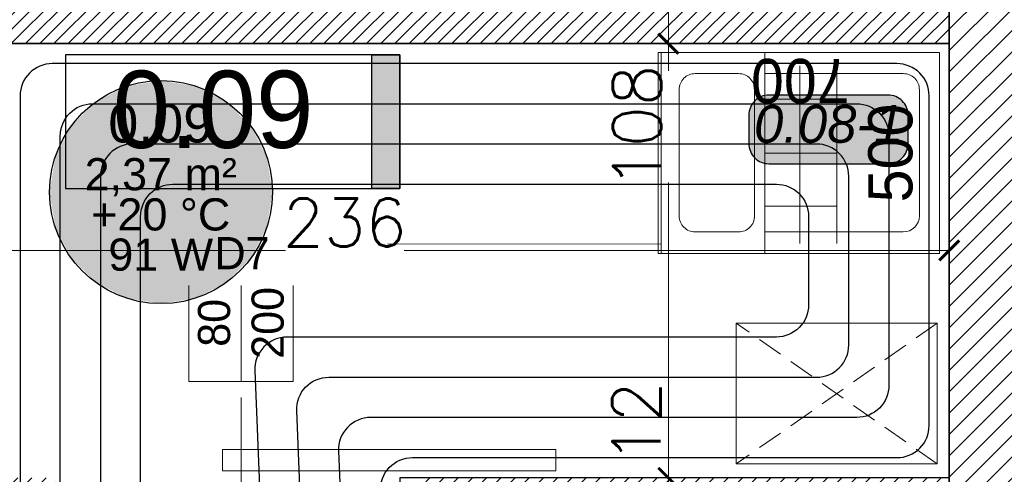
# Model space of a CAD drawing. Header units: millimetres. Extents: x -740 to 33545, y -26688 to 22494.
# Tile 184 of 256: x 11608 to 11853, y 11007 to 11120. Entities that reach past the tile are written whole.
import ezdxf
from ezdxf.enums import TextEntityAlignment as Align

# ---------------------------------------------------------------- set-up
doc = ezdxf.new("R2010")
doc.units = ezdxf.units.MM
doc.header["$MEASUREMENT"] = 0
doc.linetypes.add('DASHED2', pattern=[9.525, 6.35, -3.175])
doc.layers.get('Defpoints').update_dxf_attribs({"color": 252})
for name, color, linetype in [('_I_EKO_PODKLAD 3', 252, 'Continuous'), ('tabelki opis', 252, 'Continuous'), ('TECHNOLOGIA KUCHNI', 252, 'Continuous')]:
    doc.layers.add(name, color=color, linetype=linetype)
for name, color, linetype, lineweight in [('A_istniejące ściany', 252, 'Continuous', 35), ('A_opisy', 252, 'Continuous', 15), ('A_projektowane sciany', 252, 'Continuous', 35), ('A_wyposażenie', 252, 'Continuous', 9), ('l.wypełnien', 252, 'Continuous', 5), ('wymiarowanie', 252, 'Continuous', 9)]:
    doc.layers.add(name, color=color, linetype=linetype, lineweight=lineweight)
for name, color, linetype, lineweight, true_color in [('IS_Floors zone', 7, 'Continuous', 25, 0x008000), ('IS_Room (Automatic)', 7, 'Continuous', 25, 0x000000), ('IS_Strefa podłóg', 7, 'Continuous', 25, 0x008000), ('IS_Wężownica OChP', 7, 'Continuous', 25, 0x800080)]:
    doc.layers.add(name, color=color, linetype=linetype, lineweight=lineweight, true_color=true_color)
doc.styles.add('Arial_____', font='arial.ttf')
doc.styles.add('Arial__I__', font='ariali.ttf')
doc.styles.add('styl2', font='simplex.shx')
doc.dimstyles.new('Skala 1-50', dxfattribs={"dimtxt": 12, "dimasz": 5, "dimexe": 1, "dimexo": 1, "dimgap": 1.5, "dimtad": 1, "dimdec": 1, "dimrnd": 0.5, "dimtxsty": 'styl2', "dimblk": 'ARCHTICK', "dimcen": 5, "dimadec": 0, "dimazin": 0, "dimtfac": 1, "dimtdec": 1, "dimtmove": 1, "dimatfit": 3, "dimldrblk": 'ARCHTICK', "dimfxl": 0, "dimlwd": -1, "dimlwe": -1, "dimarcsym": 0})
doc.dimstyles.new('Wymiary elementów w mm', dxfattribs={"dimscale": 0.5, "dimtxt": 14, "dimasz": 20, "dimexe": 0, "dimexo": 1, "dimgap": 3, "dimtad": 1, "dimdec": 0, "dimlfac": 10, "dimtxsty": 'Standard', "dimblk": 'OBLIQUE', "dimcen": 5, "dimse1": 1, "dimse2": 1, "dimsd1": 1, "dimsd2": 1, "dimclrd": 256, "dimclre": 256, "dimclrt": 252, "dimadec": 0, "dimazin": 0, "dimtfac": 1, "dimtdec": 0, "dimtmove": 0, "dimatfit": 3, "dimldrblk": 'OBLIQUE', "dimfxl": 0, "dimlwd": -1, "dimlwe": -1, "dimarcsym": 0})

# ---------------------------------------------------------------- blocks, each defined once
blk = doc.blocks.new('_ArchTick')
at = {"color": 0, "linetype": 'ByBlock', "const_width": 0.15}
blk.add_lwpolyline([(-0.5, -0.5), (0.5, 0.5)], dxfattribs=at)
blk = doc.blocks.new('*D1363')
at = {"layer": 'Defpoints', "color": 0}
for p in [(11773.56, 11114.32), (11769.27, 11006.32), (11774.04, 11006.32)]:
    blk.add_point(p, dxfattribs=at)
at = {"layer": 'wymiarowanie', "color": 0}
for p, q in [((11772.56, 11114.32), (11768.27, 11114.32)), ((11769.27, 11114.32), (11769.27, 11107.56)), ((11769.27, 11006.32), (11769.27, 11079.75)), ((11773.04, 11006.32), (11768.27, 11006.32))]:
    blk.add_line(p, q, dxfattribs=at)
at = {"layer": 'wymiarowanie', "color": 0, "xscale": 5, "yscale": 5, "zscale": 5}
for p, rotation in [((11769.27, 11114.32), 90), ((11769.27, 11006.32), 270)]:
    blk.add_blockref('_ArchTick', p, dxfattribs=dict(at, rotation=rotation))
at = {"layer": 'wymiarowanie', "color": 0, "insert": (11761.47, 11093.66), "char_height": 12, "attachment_point": 5, "rotation": 90, "style": 'styl2'}
blk.add_mtext('108', dxfattribs=at)
blk = doc.blocks.new('*D1252')
at = {"layer": 'Defpoints', "color": 0}
for p in [(50, 5.49), (0, 0.31), (50, 0.31)]:
    blk.add_point(p, dxfattribs=at)
at = {"layer": '_I_EKO_PODKLAD 3', "color": 252, "ltscale": 0.6, "insert": (25, 12.5), "char_height": 11, "attachment_point": 5}
blk.add_mtext('500', dxfattribs=at)
blk = doc.blocks.new('_Oblique')
at = {"color": 0, "linetype": 'ByBlock', "lineweight": -2}
blk.add_line((-0.5, -0.5), (0.5, 0.5), dxfattribs=at)
blk = doc.blocks.new('*D1253')
at = {"layer": 'Defpoints', "color": 0}
for p in [(50, 69.96), (50, 69.96), (66.59, 0)]:
    blk.add_point(p, dxfattribs=at)
at = {"layer": '_I_EKO_PODKLAD 3', "color": 252, "ltscale": 0.6, "insert": (43, 34.98), "char_height": 11, "attachment_point": 5, "rotation": 90}
blk.add_mtext('700', dxfattribs=at)
blk = doc.blocks.new('*D2197')
at = {"layer": 'Defpoints', "color": 0}
for p in [(11784.54, 11006.32), (11769.27, 10994.32), (11784.54, 10994.32)]:
    blk.add_point(p, dxfattribs=at)
at = {"layer": 'wymiarowanie', "color": 0}
for p, q in [((11774.27, 11006.32), (11768.27, 11006.32)), ((11769.27, 11006.32), (11769.27, 10994.32)), ((11774.27, 10994.32), (11768.27, 10994.32))]:
    blk.add_line(p, q, dxfattribs=at)
at = {"layer": 'wymiarowanie', "color": 0, "xscale": 5, "yscale": 5, "zscale": 5}
for p, rotation in [((11769.27, 11006.32), 90), ((11769.27, 10994.32), 270)]:
    blk.add_blockref('_ArchTick', p, dxfattribs=dict(at, rotation=rotation))
at = {"layer": 'wymiarowanie', "color": 0, "insert": (11761.32, 11020.06), "char_height": 12, "attachment_point": 5, "rotation": 90, "style": 'styl2'}
blk.add_mtext('12', dxfattribs=at)
blk = doc.blocks.new('*D2673')
at = {"layer": 'Defpoints', "color": 0}
for p in [(11839.15, 11062.89), (11602.93, 11040.4), (11839.15, 11040.4)]:
    blk.add_point(p, dxfattribs=at)
at = {"layer": 'wymiarowanie', "color": 0}
for p, q in [((11602.93, 11057.89), (11602.93, 11063.89)), ((11602.93, 11062.89), (11673.96, 11062.89)), ((11839.15, 11062.89), (11703.49, 11062.89)), ((11839.15, 11057.89), (11839.15, 11063.89))]:
    blk.add_line(p, q, dxfattribs=at)
at = {"layer": 'wymiarowanie', "color": 0, "xscale": 5, "yscale": 5, "zscale": 5, "rotation": 180}
blk.add_blockref('_ArchTick', (11602.93, 11062.89), dxfattribs=at)
at = {"layer": 'wymiarowanie', "color": 0, "xscale": 5, "yscale": 5, "zscale": 5}
blk.add_blockref('_ArchTick', (11839.15, 11062.89), dxfattribs=at)
at = {"layer": 'wymiarowanie', "color": 0, "insert": (11688.72, 11069.83), "char_height": 12, "attachment_point": 5, "style": 'styl2'}
blk.add_mtext('236', dxfattribs=at)
blk = doc.blocks.new('*D2686')
at = {"layer": 'Defpoints', "color": 0}
for p in [(11769.27, 11126.32), (11776.71, 11126.32), (11776.71, 11114.32)]:
    blk.add_point(p, dxfattribs=at)
at = {"layer": 'wymiarowanie', "color": 0}
for p, q in [((11769.27, 11126.32), (11769.27, 11149.91)), ((11774.27, 11126.32), (11768.27, 11126.32)), ((11769.27, 11114.32), (11769.27, 11126.32)), ((11774.27, 11114.32), (11768.27, 11114.32))]:
    blk.add_line(p, q, dxfattribs=at)
at = {"layer": 'wymiarowanie', "color": 0, "xscale": 5, "yscale": 5, "zscale": 5}
for p, rotation in [((11769.27, 11126.32), 90), ((11769.27, 11114.32), 270)]:
    blk.add_blockref('_ArchTick', p, dxfattribs=dict(at, rotation=rotation))
at = {"layer": 'wymiarowanie', "color": 0, "insert": (11761.62, 11140.65), "char_height": 12, "attachment_point": 5, "rotation": 90, "style": 'styl2'}
blk.add_mtext('12', dxfattribs=at)
blk = doc.blocks.new('A$C0EED3E4A')
at = {"layer": '_I_EKO_PODKLAD 3', "lineweight": 9}
for p, q in [((0, 69.56), (50, 69.56)), ((0, 43.79), (50, 43.79)), ((5.38, 43.79), (44.76, 43.79)), ((5.38, 9.34), (5.38, 43.79)), ((11.77, 25.85), (11.77, 43.79)), ((24.97, 25.85), (24.97, 43.79)), ((38.36, 25.85), (38.36, 43.79)), ((44.76, 43.79), (44.76, 9.34)), ((2.47, 35.13), (46.72, 35.13)), ((2.47, 25.85), (46.72, 25.85)), ((40.76, 5.34), (9.38, 5.34))]:
    blk.add_line(p, q, dxfattribs=at)
blk.add_lwpolyline([(0, 0.31), (50, 0.31), (50, 70.31), (0, 70.31)], close=True, dxfattribs=at)
blk.add_lwpolyline([(9.38, 65.13), (40.76, 65.13, -0.414214), (44.76, 61.13), (44.76, 50.35, -0.414214), (40.76, 46.35), (9.38, 46.35, -0.414214), (5.38, 50.35), (5.38, 61.13, -0.414214)], format="xyb", close=True, dxfattribs=at)
for centre, start, end in [((9.38, 9.34), 180, 270), ((40.76, 9.34), 270, 0)]:
    blk.add_arc(centre, 4, start, end, dxfattribs=at)
at = {"layer": '_I_EKO_PODKLAD 3'}
for base, p1, p2, angle, picture, middle in [((50, 69.96), (66.59, 0), (50, 69.96), 90, '*D1253', (43, 34.98)), ((50, 5.49), (0, 0.31), (50, 0.31), 0, '*D1252', (25, 12.5))]:
    dim = blk.add_linear_dim(base=base, p1=p1, p2=p2, angle=angle, dimstyle='Wymiary elementów w mm', override={"dimtxt": 22}, dxfattribs=at)
    dim.commit()
    dim.dimension.update_dxf_attribs({"geometry": picture, "text_midpoint": middle})
blk = doc.blocks.new('zlew porzadkowy')
at = {"layer": 'TECHNOLOGIA KUCHNI', "rotation": 270}
blk.add_blockref('A$C0EED3E4A', (185491.89, -816814.32), dxfattribs=at)

msp = doc.modelspace()

# ---------------------------------------------------------------- hatches: boundary and pattern name
at = {"layer": 'IS_Floors zone', "lineweight": 50, "true_color": 0xffffff, "transparency": 33554687}
msp.add_hatch(color=7, dxfattribs=at).paths.add_polyline_path([(11794.3, 11084.45), (11823.92, 11084.45), (11826.42, 11085.12), (11828.25, 11086.95), (11828.92, 11089.45), (11828.92, 11096.54), (11828.25, 11099.04), (11826.42, 11100.87), (11823.92, 11101.54), (11794.3, 11101.54), (11791.8, 11100.87), (11789.97, 11099.04), (11789.3, 11096.54), (11789.3, 11089.45), (11789.97, 11086.95), (11791.8, 11085.12)])
at = {"layer": 'l.wypełnien'}
h = msp.add_hatch(dxfattribs=at)
h.set_pattern_fill('ANSI31', color=256, scale=30, style=0)
h.paths.add_polyline_path([(11391.26, 10402.52), (11391.26, 10359.34), (11839.15, 10359.34), (11839.15, 9782.76), (11774.02, 9782.76), (11774.02, 9765.83), (11774.02, 9754.82), (11774.02, 9739.58), (11839.15, 9739.58), (11882.33, 9739.58), (11882.33, 10522.75), (11866.24, 10522.75), (11854.39, 10522.75), (11839.15, 10522.75), (11839.15, 10402.52), (11426.82, 10402.52), (11426.82, 10552.38), (11401.42, 10552.38), (11401.42, 10402.52)])
h.paths.add_polyline_path([(11391.26, 10834.32), (11391.26, 10791.99), (11401.42, 10791.99), (11401.42, 10654.38), (11426.82, 10654.38), (11426.82, 10791.99), (11839.15, 10791.99), (11839.15, 10677.69), (11854.39, 10677.69), (11866.24, 10677.69), (11882.33, 10677.69), (11882.33, 11331.32), (11882.33, 11374.5), (11799.42, 11374.5), (11799.42, 11331.32), (11839.15, 11331.32), (11839.15, 10994.32), (11839.15, 10834.32), (11699.45, 10834.32), (11685.18, 10834.32), (11640.68, 10834.32), (11401.42, 10834.32)])
h.paths.add_polyline_path([(11477.62, 10806.38), (11477.62, 10819.93), (11497.94, 10819.93), (11497.94, 10806.38)], flags=16)
h.paths.add_polyline_path([(11438.67, 10819.93), (11438.67, 10806.38), (11457.3, 10806.38), (11457.3, 10819.93)], flags=16)
h.paths.add_polyline_path([(11429.29, 9739.58), (11429.29, 9782.76), (11384.13, 9782.76), (11384.13, 9739.58)])
h.paths.add_polyline_path([(11624.02, 9739.58), (11624.02, 9782.76), (11579.29, 9782.76), (11579.29, 9739.58)])
h = msp.add_hatch(dxfattribs=at)
h.set_pattern_fill('ANSI31', color=256, scale=20, style=0)
h.paths.add_polyline_path([(11528.81, 11006.32), (11528.81, 10994.32), (11590.93, 10994.32), (11590.93, 10984.32), (11602.93, 10984.32), (11602.93, 10994.32), (11616.93, 10994.32), (11616.93, 11006.32), (11602.93, 11006.32), (11602.93, 11114.32), (11839.15, 11114.32), (11839.15, 11126.32), (11590.93, 11126.32), (11590.93, 11006.32)])
h.paths.add_polyline_path([(11391.26, 10994.32), (11391.26, 11006.32), (11404.81, 11006.32), (11404.81, 11331.32), (11416.81, 11331.32), (11416.81, 11006.32), (11426.81, 11006.32), (11426.81, 10994.32)])
h.paths.add_polyline_path([(11708.93, 10994.32), (11708.93, 11006.32), (11839.15, 11006.32), (11839.15, 10994.32), (11734.93, 10994.32), (11734.93, 10984.32), (11722.93, 10984.32), (11722.93, 10994.32)])
h.paths.add_polyline_path([(11289.26, 10994.32), (11289.26, 11006.32), (11169.43, 11006.32), (11169.43, 10994.32)])
h.paths.add_polyline_path([(11734.93, 10834.32), (11734.93, 10892.32), (11722.93, 10892.32), (11722.93, 10834.32)])
h.paths.add_polyline_path([(11602.93, 10834.32), (11602.93, 10882.32), (11590.93, 10882.32), (11590.93, 10834.32)])
at = {"layer": 'tabelki opis'}
msp.add_hatch(color=256, dxfattribs=at).paths.add_polyline_path([(11702.41, 11078.27), (11702.41, 11111.54), (11695.45, 11111.54), (11695.45, 11078.27)])

# ---------------------------------------------------------------- linework, layer by layer
at = {"layer": 'A_istniejące ściany'}
for points in [[(11839.15, 11331.32), (11839.15, 10984.32)], [(11839.15, 11095.94), (11839.15, 11331.32)]]:
    msp.add_lwpolyline(points, dxfattribs=at)
at = {"layer": 'A_opisy'}
msp.add_line((11662.93, 10963.32), (11662.93, 11030.32), dxfattribs=at)
at = {"layer": 'A_projektowane sciany'}
msp.add_line((11839.15, 11114.32), (11602.93, 11114.32), dxfattribs=at)
at = {"layer": 'A_wyposażenie', "linetype": 'DASHED2'}
for p, q in [((11836.15, 11044.79), (11786.15, 11009.79)), ((11836.15, 11009.79), (11786.15, 11044.79)), ((11836.15, 11044.79), (11786.15, 11009.79)), ((11836.15, 11009.79), (11786.15, 11044.79))]:
    msp.add_line(p, q, dxfattribs=at)
at = {"layer": 'A_wyposażenie'}
msp.add_lwpolyline([(11786.15, 11044.79), (11786.15, 11009.79), (11836.15, 11009.79), (11836.15, 11044.79)], close=True, dxfattribs=at)
msp.add_lwpolyline([(11786.15, 11044.79), (11786.15, 11009.79), (11836.15, 11009.79), (11836.15, 11044.79)], close=True, dxfattribs=at)
at = {"layer": 'IS_Floors zone'}
msp.add_lwpolyline([(11794.3, 11084.45), (11823.92, 11084.45, 0.414214), (11828.92, 11089.45), (11828.92, 11096.54, 0.414214), (11823.92, 11101.54), (11794.3, 11101.54, 0.414214), (11789.3, 11096.54), (11789.3, 11089.45, 0.414214)], format="xyb", close=True, dxfattribs=at)
at = {"layer": 'l.wypełnien'}
msp.add_lwpolyline([(11658.32, 11008.1), (11741.3, 11008.1), (11741.3, 11013.42), (11658.32, 11013.42)], close=True, dxfattribs=at)
at = {"layer": 'tabelki opis'}
msp.add_lwpolyline([(11702.41, 11111.54), (11619.25, 11111.54), (11619.25, 11078.27), (11702.41, 11078.27), (11702.41, 11111.54)], dxfattribs=at)
msp.add_lwpolyline([(11702.41, 11078.27), (11695.45, 11078.27), (11695.45, 11111.54), (11702.41, 11111.54)], close=True, dxfattribs=at)
at = {"layer": 'wymiarowanie'}
msp.add_line((11767.53, 11064.5), (11699.37, 11064.43), dxfattribs=at)

# ---------------------------------------------------------------- block references
at = {"layer": '_I_EKO_PODKLAD 3', "rotation": 180}
msp.add_blockref('zlew porzadkowy', (197328.96, -805752.21), dxfattribs=at)

# ---------------------------------------------------------------- texts
at = {"layer": 'IS_Floors zone', "style": 'Arial__I__'}
msp.add_text('0.08-1', height=9.375, dxfattribs=at).set_placement((11809.15, 11094.35), align=Align.MIDDLE_CENTER)
at = {"layer": 'IS_Room (Automatic)', "style": 'Arial_____'}
msp.add_text('0.09', height=9.6, dxfattribs=at).set_placement((11642.95, 11086.85), align=Align.BOTTOM_CENTER)
msp.add_text('2,37 m²', height=8, dxfattribs=at).set_placement((11642.95, 11081.85), align=Align.MIDDLE_CENTER)
at = {"layer": 'tabelki opis', "insert": (11630.98, 11107.58), "char_height": 19.2, "width": 56.7, "attachment_point": 1}
msp.add_mtext('{\\fCentury Gothic|b0|i0|c238|p34;0.09}', dxfattribs=at)

# ---------------------------------------------------------------- dimensions: what is measured, and where the dimension line sits
at = {"layer": 'wymiarowanie'}
for base, p1, p2, picture, middle in [((11769.27, 11126.32), (11776.71, 11114.32), (11776.71, 11126.32), '*D2686', (11768.23, 11140.65)), ((11769.27, 11006.32), (11773.56, 11114.32), (11774.04, 11006.32), '*D1363', (11769.27, 11093.66)), ((11769.27, 10994.32), (11784.54, 11006.32), (11784.54, 10994.32), '*D2197', (11768.97, 11020.06))]:
    dim = msp.add_linear_dim(base=base, p1=p1, p2=p2, angle=90, dimstyle='Skala 1-50', dxfattribs=at)
    dim.commit()
    dim.dimension.update_dxf_attribs({"geometry": picture, "text_midpoint": middle, "dimtype": 160})

# ---------------------------------------------------------------- next in the draw order: texts
at = {"layer": 'A_opisy', "ltscale": 0.3, "insert": (11662.93, 11043.32), "char_height": 8, "width": 26, "attachment_point": 5, "rotation": 90, "bg_fill": 2}
msp.add_mtext('\\pi3.10800;{\\fCentury Gothic|b0|i0|c238|p0;80}\\P{\\fCentury Gothic|b0|i0|c238|p0;200}', dxfattribs=at)

# ---------------------------------------------------------------- next in the draw order: linework, layer by layer
at = {"layer": 'A_opisy', "lineweight": 30, "ltscale": 0.3}
msp.add_lwpolyline([(11649.93, 11069.32), (11675.93, 11069.32), (11675.93, 11056.32), (11649.93, 11056.32)], close=True, dxfattribs=at)
at = {"layer": 'A_opisy', "ltscale": 0.3}
for points in [[(11662.93, 11056.32), (11662.93, 11030.32), (11649.93, 11030.32), (11649.93, 11056.32)], [(11675.93, 11056.32), (11675.93, 11030.32), (11662.93, 11030.32), (11662.93, 11056.32)]]:
    msp.add_lwpolyline(points, close=True, dxfattribs=at)

# ---------------------------------------------------------------- next in the draw order: texts
at = {"layer": 'A_opisy', "ltscale": 0.3, "insert": (11663.18, 11062.21), "char_height": 8, "width": 26, "attachment_point": 5, "bg_fill": 2}
msp.add_mtext('{\\fCentury Gothic|b0|i0|c238|p0;D7}', dxfattribs=at)

# ---------------------------------------------------------------- next in the draw order: hatches: boundary and pattern name
at = {"layer": 'IS_Room (Automatic)', "lineweight": 50, "true_color": 0xffffff, "transparency": 33554687}
msp.add_hatch(color=7, dxfattribs=at).paths.add_polyline_path([(11670.75, 11077.39), (11669.39, 11085.95), (11665.45, 11093.68), (11659.32, 11099.82), (11651.59, 11103.76), (11643.02, 11105.11), (11634.45, 11103.76), (11626.73, 11099.82), (11620.59, 11093.68), (11616.65, 11085.95), (11615.3, 11077.39), (11616.65, 11068.82), (11620.59, 11061.09), (11626.73, 11054.95), (11634.45, 11051.02), (11643.02, 11049.66), (11651.59, 11051.02), (11659.32, 11054.95), (11665.45, 11061.09), (11669.39, 11068.82)])

# ---------------------------------------------------------------- next in the draw order: linework, layer by layer
at = {"layer": 'IS_Room (Automatic)'}
msp.add_circle((11643.02, 11077.39), 27.73, dxfattribs=at)
at = {"layer": 'IS_Strefa podłóg', "extrusion": (0, -9.76241e-58, -1)}
msp.add_lwpolyline([(-11602.95, 11114.35), (-11839.15, 11114.35), (-11839.11, 11057.02), (-11839.15, 11044.35), (-11839.15, 11006.35), (-11702.47, 11006.35), (-11702.95, 10994.35), (-11722.95, 10994.35), (-11722.95, 10984.35), (-11734.14, 10984.35), (-11734.95, 10994.35), (-11839.15, 10994.35), (-11839.11, 10834.35), (-11734.95, 10834.34), (-11734.95, 10893.35), (-11722.95, 10892.35), (-11722.95, 10834.34), (-11602.95, 10834.34)], close=True, dxfattribs=at)
at = {"layer": 'IS_Wężownica OChP', "color": 12, "true_color": 0xc80000, "transparency": 33554687, "extrusion": (0, 0, -1)}
for points in [[(-11697.6, 11003.03, 0.425976), (-11705.59, 11011.35), (-11826.15, 11011.35, -0.414214), (-11834.15, 11019.35), (-11834.15, 11101.35, -0.414214), (-11826.15, 11109.35), (-11615.95, 11109.35, -0.414214), (-11607.95, 11101.35), (-11607.95, 10960.59, -0.414214)], [(-11617.95, 10970.59), (-11617.95, 11091.35, 0.414214), (-11625.95, 11099.35), (-11816.15, 11099.35, 0.414214), (-11824.15, 11091.35), (-11824.15, 11029.35, 0.414214), (-11816.15, 11021.35), (-11695.18, 11021.35, -0.425974), (-11687.19, 11013.03), (-11688.23, 10987.03, -0.402551)], [(-11678.62, 10977.03), (-11676.78, 11023.03, 0.425974), (-11684.77, 11031.35), (-11806.15, 11031.35, -0.414214), (-11814.15, 11039.35), (-11814.15, 11081.35, -0.414214), (-11806.15, 11089.35), (-11635.95, 11089.35, -0.414214), (-11627.95, 11081.35), (-11627.95, 10980.59, -0.414214)], [(-11637.95, 10990.59), (-11637.95, 11071.35, 0.414214), (-11645.95, 11079.35), (-11796.15, 11079.35, 0.414214), (-11804.15, 11071.35), (-11804.15, 11049.35, 0.414214), (-11796.15, 11041.35), (-11674.36, 11041.35, -0.425974), (-11666.37, 11033.03), (-11669.01, 10967.03, -0.40255)]]:
    msp.add_lwpolyline(points, format="xyb", dxfattribs=at)

# ---------------------------------------------------------------- next in the draw order: texts
at = {"layer": 'IS_Room (Automatic)', "style": 'Arial_____'}
for s, p in [('+20 °C', (11642.95, 11071.85)), ('91 W', (11642.95, 11061.85))]:
    msp.add_text(s, height=8, dxfattribs=at).set_placement(p, align=Align.MIDDLE_CENTER)

# ---------------------------------------------------------------- next in the draw order: dimensions: what is measured, and where the dimension line sits
at = {"layer": 'wymiarowanie'}
dim = msp.add_linear_dim(base=(11839.15, 11062.89), p1=(11602.93, 11040.4), p2=(11839.15, 11040.4), dimstyle='Skala 1-50', dxfattribs=at)
dim.commit()
dim.dimension.update_dxf_attribs({"geometry": '*D2673', "text_midpoint": (11688.72, 11062.03), "dimtype": 160})

doc.saveas('drawing.dxf')
